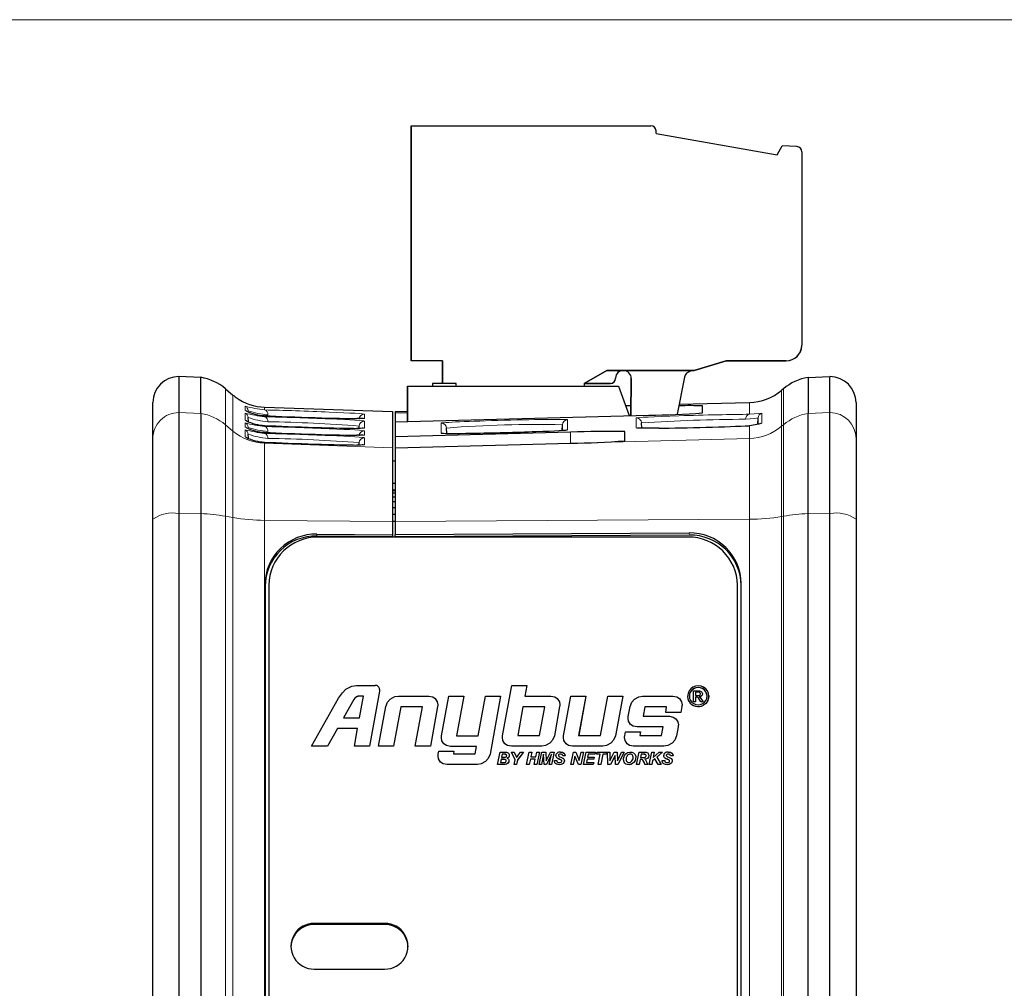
# Model space of a CAD drawing. Header units: millimetres. Extents: x 17 to 414, y 5 to 292.
# Tile 34 of 53: x 178 to 216, y 250 to 287. Entities that reach past the tile are written whole.
import ezdxf

# ---------------------------------------------------------------- set-up
doc = ezdxf.new("R2010")
doc.units = ezdxf.units.MM

msp = doc.modelspace()

# ---------------------------------------------------------------- linework, layer by layer
at = {"color": 7, "linetype": 'Continuous', "lineweight": 18}
msp.add_line((20, 287), (410, 287), dxfattribs=at)
at = {"color": 7, "linetype": 'Continuous', "lineweight": 25}
for p, q in [((192.982, 273.898), (192.982, 282.928)), ((192.982, 282.928), (202.182, 282.928)), ((192.982, 282.928), (192.982, 273.898)), ((192.982, 282.928), (192.982, 282.928)), ((202.382, 282.628), (202.382, 282.728)), ((202.382, 282.628), (207.035, 281.808)), ((207.035, 281.808), (207.232, 282.148)), ((207.791, 282.124), (207.232, 282.148)), ((207.982, 281.924), (207.982, 274.498)), ((207.981, 274.47), (207.981, 274.47)), ((194.182, 273.898), (192.982, 273.898)), ((192.982, 273.898), (192.982, 273.898)), ((194.182, 273.898), (192.982, 273.898)), ((194.182, 273.028), (194.182, 273.898)), ((194.182, 273.898), (194.182, 273.028)), ((194.182, 273.898), (194.182, 273.898)), ((203.845, 273.528), (205.082, 273.898)), ((205.082, 273.898), (203.845, 273.528)), ((207.382, 273.898), (205.082, 273.898)), ((205.082, 273.898), (205.082, 273.898)), ((205.082, 273.898), (207.382, 273.898)), ((199.627, 273.028), (200.493, 273.528)), ((200.493, 273.528), (199.627, 273.028)), ((203.845, 273.528), (200.493, 273.528)), ((200.493, 273.528), (201.128, 273.528)), ((200.493, 273.528), (200.493, 273.528)), ((201.128, 273.528), (203.845, 273.528)), ((203.845, 273.528), (203.703, 273.496)), ((203.845, 273.528), (203.703, 273.496)), ((203.845, 273.528), (203.845, 273.528)), ((184.062, 273.292), (184.062, 271.908)), ((184.905, 273.262), (184.062, 273.292)), ((184.905, 271.878), (184.905, 273.262)), ((193.797, 273.028), (193.797, 272.928)), ((194.712, 273.028), (194.182, 273.028)), ((194.182, 273.028), (194.182, 273.028)), ((194.712, 272.928), (194.712, 273.028)), ((194.712, 272.928), (194.712, 273.028)), ((194.712, 273.028), (194.712, 273.028)), ((199.627, 273.028), (199.627, 272.928)), ((199.627, 273.028), (199.627, 273.028)), ((200.628, 273.028), (199.627, 273.028)), ((199.627, 273.028), (200.628, 273.028)), ((200.827, 273.219), (200.827, 273.219)), ((201.421, 271.791), (201.427, 273.215)), ((201.427, 273.215), (201.421, 271.791)), ((201.427, 273.215), (201.427, 273.215)), ((203.477, 273.271), (203.199, 271.844)), ((203.477, 273.271), (203.199, 271.844)), ((203.477, 273.271), (203.477, 273.271)), ((208.218, 273.26), (209.062, 273.289)), ((208.218, 273.26), (208.218, 271.878)), ((209.062, 271.908), (209.062, 273.289)), ((185.847, 272.825), (186.138, 272.582)), ((192.842, 272.928), (192.842, 271.567)), ((192.842, 272.928), (192.842, 272.928)), ((192.842, 271.567), (192.842, 272.928)), ((192.842, 272.928), (200.942, 272.928)), ((200.942, 272.928), (201.356, 271.79)), ((200.942, 272.928), (201.356, 271.79)), ((200.942, 272.928), (201.356, 271.79)), ((200.942, 272.928), (201.356, 271.79)), ((207.276, 272.823), (207.206, 272.764)), ((183.062, 270.908), (183.062, 272.294)), ((203.274, 272.229), (205.973, 272.299)), ((210.062, 272.291), (210.062, 270.908)), ((184.062, 271.908), (184.062, 268.033)), ((184.905, 271.878), (184.905, 268.027)), ((184.905, 271.878), (184.905, 271.878)), ((186.643, 271.972), (186.643, 271.972)), ((187.354, 272.116), (192.262, 271.944)), ((192.262, 271.944), (192.262, 270.558)), ((192.362, 271.944), (192.842, 271.957)), ((192.362, 271.944), (192.362, 271.887)), ((192.842, 271.9), (192.362, 271.887)), ((192.362, 271.887), (192.362, 271.554)), ((201.216, 272.176), (201.423, 272.181)), ((204.169, 271.899), (204.169, 272.161)), ((208.218, 268.027), (208.218, 271.878)), ((208.218, 271.878), (208.218, 271.878)), ((209.062, 268.033), (209.062, 271.908)), ((186.643, 271.596), (186.643, 271.596)), ((186.731, 271.57), (186.723, 271.718)), ((192.362, 271.554), (202.103, 271.809)), ((192.362, 271.554), (192.362, 270.98)), ((201.84, 271.307), (201.83, 271.512)), ((206.291, 271.453), (206.304, 271.703)), ((206.407, 271.483), (206.407, 271.483)), ((186.643, 271.332), (186.643, 271.332)), ((190.978, 271.303), (190.983, 271.393)), ((199.102, 271.157), (192.362, 270.98)), ((194.351, 271.109), (194.34, 271.316)), ((198.779, 271.226), (198.79, 271.443)), ((201.19, 270.827), (201.19, 271.176)), ((183.062, 267.808), (183.062, 270.908)), ((186.643, 270.956), (186.643, 270.956)), ((186.731, 270.93), (186.723, 271.078)), ((190.978, 270.663), (190.983, 270.753)), ((192.362, 270.98), (192.362, 270.559)), ((192.362, 270.559), (199.102, 270.736)), ((210.062, 270.908), (210.062, 267.808)), ((192.262, 270.558), (192.262, 267.73)), ((192.362, 270.559), (192.362, 270.558)), ((192.362, 270.558), (192.362, 267.73)), ((192.262, 270.068), (192.362, 270.05)), ((192.362, 270.032), (192.262, 270.05)), ((192.362, 269.181), (192.262, 269.18)), ((192.262, 268.939), (192.362, 268.939)), ((192.262, 268.909), (192.362, 268.909)), ((192.262, 268.82), (192.362, 268.82)), ((192.262, 268.677), (192.362, 268.677)), ((192.262, 268.487), (192.362, 268.487)), ((192.262, 268.26), (192.362, 268.26)), ((183.062, 235.822), (183.062, 267.808)), ((184.062, 268.033), (184.062, 236.047)), ((184.905, 268.027), (184.905, 268.013)), ((184.905, 268.013), (184.905, 236.041)), ((192.262, 268.006), (192.362, 268.006)), ((192.262, 267.739), (192.362, 267.739)), ((192.262, 267.73), (192.262, 267.216)), ((192.362, 267.73), (192.362, 267.216)), ((208.218, 268.013), (208.218, 268.027)), ((208.218, 236.041), (208.218, 268.013)), ((209.062, 236.047), (209.062, 268.033)), ((210.062, 267.808), (210.062, 235.822)), ((192.262, 267.138), (189.354, 267.161)), ((189.363, 267.239), (192.262, 267.216)), ((203.612, 267.126), (189.412, 267.126)), ((192.262, 267.216), (192.262, 267.138)), ((192.262, 267.138), (192.262, 267.126)), ((203.658, 267.282), (192.362, 267.216)), ((192.362, 267.133), (192.362, 267.216)), ((203.666, 267.2), (192.362, 267.133)), ((192.362, 267.133), (192.362, 267.126)), ((187.365, 238.218), (187.365, 265.306)), ((187.369, 265.242), (187.369, 238.155)), ((187.512, 265.275), (187.512, 238.285)), ((205.512, 238.285), (205.512, 265.275)), ((205.649, 238.19), (205.649, 265.278)), ((205.657, 238.258), (205.657, 265.345)), ((190.886, 261.426), (191.592, 261.426)), ((191.766, 261.272), (191.766, 261.27)), ((196.492, 259.496), (196.842, 261.426)), ((196.842, 261.426), (197.42, 261.426)), ((197.42, 261.426), (197.346, 261.018)), ((197.42, 261.423), (197.346, 261.018)), ((197.42, 261.426), (197.42, 261.423)), ((189.148, 259.095), (190.19, 260.938)), ((190.781, 260.889), (190.378, 260.183)), ((190.781, 260.887), (190.379, 260.183)), ((191.148, 261.019), (190.997, 261.018)), ((191.147, 261.016), (190.997, 261.016)), ((190.998, 260.183), (191.148, 261.019)), ((191.76, 261.209), (191.379, 259.095)), ((191.76, 261.207), (191.379, 259.093)), ((191.76, 261.209), (191.76, 261.207)), ((192.493, 261.018), (193.658, 261.018)), ((194.148, 259.489), (194.426, 261.018)), ((194.426, 261.018), (195, 261.018)), ((195, 261.018), (194.724, 259.496)), ((195, 261.016), (194.724, 259.496)), ((195, 261.018), (195, 261.016)), ((195.559, 259.496), (195.839, 261.018)), ((195.839, 261.018), (196.414, 261.018)), ((196.414, 261.018), (196.009, 258.791)), ((196.414, 261.016), (196.009, 258.789)), ((196.414, 261.018), (196.414, 261.016)), ((197.346, 261.018), (198.346, 261.018)), ((198.836, 259.495), (199.114, 261.018)), ((199.114, 261.018), (199.688, 261.018)), ((199.688, 261.018), (199.412, 259.502)), ((199.688, 261.016), (199.413, 259.502)), ((199.688, 261.018), (199.688, 261.016)), ((200.252, 259.502), (200.527, 261.018)), ((200.527, 261.018), (201.102, 261.018)), ((201.102, 261.018), (200.824, 259.492)), ((201.102, 261.016), (200.824, 259.49)), ((201.102, 261.018), (201.102, 261.016)), ((201.869, 261.018), (203.034, 261.018)), ((203.825, 260.795), (203.825, 261.224)), ((203.825, 261.224), (203.976, 261.224)), ((203.976, 261.166), (203.896, 261.166)), ((203.896, 261.166), (203.896, 261.037)), ((203.976, 261.164), (203.896, 261.164)), ((203.896, 261.037), (203.982, 261.037)), ((203.937, 260.978), (203.896, 260.978)), ((203.896, 260.978), (203.896, 260.795)), ((203.937, 260.975), (203.896, 260.975)), ((203.994, 260.963), (203.994, 260.961)), ((204.141, 260.879), (204.194, 260.795)), ((204.164, 261.108), (204.164, 261.106)), ((191.732, 259.095), (192.01, 260.618)), ((192.583, 260.611), (192.307, 259.095)), ((192.583, 260.609), (192.307, 259.093)), ((193.415, 260.611), (192.583, 260.611)), ((192.583, 260.611), (192.583, 260.609)), ((193.415, 260.609), (192.583, 260.609)), ((193.139, 259.095), (193.415, 260.611)), ((193.997, 260.618), (193.72, 259.095)), ((193.997, 260.616), (193.72, 259.093)), ((193.997, 260.618), (193.997, 260.616)), ((194.001, 260.688), (194.001, 260.686)), ((197.272, 260.611), (197.075, 259.502)), ((197.272, 260.609), (197.076, 259.502)), ((198.107, 260.611), (197.272, 260.611)), ((197.272, 260.611), (197.272, 260.609)), ((198.107, 260.609), (197.272, 260.609)), ((197.908, 259.502), (198.107, 260.611)), ((198.682, 260.617), (198.48, 259.492)), ((198.682, 260.614), (198.48, 259.49)), ((198.682, 260.617), (198.682, 260.614)), ((198.689, 260.687), (198.689, 260.685)), ((201.314, 260.237), (201.386, 260.621)), ((201.959, 260.611), (201.894, 260.244)), ((201.959, 260.609), (201.894, 260.244)), ((202.791, 260.611), (201.959, 260.611)), ((201.959, 260.611), (201.959, 260.609)), ((202.79, 260.609), (201.959, 260.609)), ((202.754, 260.39), (202.791, 260.611)), ((203.374, 260.618), (203.332, 260.39)), ((203.374, 260.615), (203.332, 260.388)), ((203.374, 260.618), (203.374, 260.615)), ((203.381, 260.684), (203.381, 260.682)), ((203.896, 260.795), (203.825, 260.795)), ((203.825, 260.795), (203.825, 260.793)), ((203.896, 260.793), (203.825, 260.793)), ((203.896, 260.795), (203.896, 260.793)), ((204.108, 260.795), (204.068, 260.863)), ((204.108, 260.793), (204.068, 260.861)), ((204.194, 260.795), (204.108, 260.795)), ((204.108, 260.795), (204.108, 260.793)), ((204.194, 260.793), (204.108, 260.793)), ((204.194, 260.795), (204.194, 260.793)), ((190.378, 260.183), (190.998, 260.183)), ((201.311, 260.167), (201.311, 260.164)), ((201.894, 260.244), (202.895, 260.244)), ((203.332, 260.39), (202.754, 260.39)), ((202.754, 260.39), (202.754, 260.388)), ((203.332, 260.388), (202.754, 260.388)), ((203.332, 260.39), (203.332, 260.388)), ((190.147, 259.776), (189.77, 259.095)), ((190.147, 259.774), (189.77, 259.093)), ((190.147, 259.776), (190.147, 259.774)), ((190.924, 259.776), (190.147, 259.776)), ((190.924, 259.774), (190.147, 259.774)), ((190.805, 259.095), (190.924, 259.776)), ((202.653, 259.836), (201.653, 259.836)), ((202.653, 259.834), (201.653, 259.834)), ((202.592, 259.502), (202.653, 259.836)), ((203.235, 259.842), (203.168, 259.492)), ((203.235, 259.84), (203.168, 259.49)), ((203.235, 259.842), (203.235, 259.84)), ((203.241, 259.913), (203.241, 259.91)), ((194.141, 259.419), (194.141, 259.416)), ((194.724, 259.496), (195.559, 259.496)), ((196.485, 259.425), (196.485, 259.423)), ((197.075, 259.502), (197.908, 259.502)), ((198.83, 259.425), (198.83, 259.423)), ((199.412, 259.502), (200.252, 259.502)), ((201.174, 259.425), (201.174, 259.423)), ((201.18, 259.496), (201.208, 259.642)), ((201.208, 259.642), (201.782, 259.642)), ((201.782, 259.642), (201.757, 259.502)), ((201.782, 259.64), (201.757, 259.502)), ((201.757, 259.502), (202.592, 259.502)), ((201.782, 259.642), (201.782, 259.64)), ((189.77, 259.095), (189.148, 259.095)), ((189.148, 259.095), (189.148, 259.093)), ((189.77, 259.093), (189.148, 259.093)), ((189.77, 259.095), (189.77, 259.093)), ((191.379, 259.095), (190.805, 259.095)), ((190.805, 259.095), (190.805, 259.093)), ((191.379, 259.093), (190.805, 259.093)), ((191.379, 259.095), (191.379, 259.093)), ((192.307, 259.095), (191.732, 259.095)), ((191.732, 259.095), (191.732, 259.093)), ((192.307, 259.093), (191.732, 259.093)), ((192.307, 259.095), (192.307, 259.093)), ((193.72, 259.095), (193.139, 259.095)), ((193.139, 259.095), (193.139, 259.093)), ((193.72, 259.093), (193.139, 259.093)), ((193.72, 259.095), (193.72, 259.093)), ((195.488, 259.088), (194.487, 259.088)), ((195.488, 259.086), (194.487, 259.086)), ((195.439, 258.798), (195.488, 259.088)), ((197.997, 259.095), (196.832, 259.095)), ((197.997, 259.093), (196.832, 259.093)), ((200.341, 259.095), (199.176, 259.095)), ((200.341, 259.093), (199.176, 259.093)), ((202.685, 259.095), (201.52, 259.095)), ((202.685, 259.093), (201.52, 259.093)), ((194.015, 258.721), (194.015, 258.719)), ((194.021, 258.791), (194.042, 258.898)), ((194.042, 258.898), (194.619, 258.898)), ((194.619, 258.898), (194.6, 258.798)), ((194.6, 258.798), (195.439, 258.798)), ((194.619, 258.896), (194.601, 258.798)), ((194.619, 258.898), (194.619, 258.896)), ((196.295, 258.389), (196.396, 258.862)), ((196.396, 258.862), (196.562, 258.862)), ((196.479, 258.783), (196.455, 258.671)), ((196.479, 258.781), (196.455, 258.671)), ((196.455, 258.671), (196.531, 258.671)), ((196.556, 258.783), (196.479, 258.783)), ((196.479, 258.783), (196.479, 258.781)), ((196.556, 258.781), (196.479, 258.781)), ((196.609, 258.781), (196.609, 258.779)), ((196.749, 258.747), (196.749, 258.745)), ((196.968, 258.573), (196.835, 258.862)), ((196.835, 258.862), (196.941, 258.862)), ((196.835, 258.862), (196.835, 258.859)), ((196.968, 258.572), (196.835, 258.859)), ((196.941, 258.862), (197.001, 258.728)), ((197.058, 258.703), (197.104, 258.766)), ((197.288, 258.862), (197.066, 258.564)), ((197.288, 258.859), (197.066, 258.562)), ((197.104, 258.766), (197.173, 258.862)), ((197.173, 258.862), (197.288, 258.862)), ((197.288, 258.862), (197.288, 258.859)), ((197.414, 258.389), (197.516, 258.862)), ((197.516, 258.862), (197.615, 258.862)), ((197.615, 258.862), (197.576, 258.679)), ((197.576, 258.679), (197.764, 258.679)), ((197.615, 258.859), (197.577, 258.679)), ((197.615, 258.862), (197.615, 258.859)), ((197.764, 258.679), (197.803, 258.862)), ((197.903, 258.862), (197.802, 258.389)), ((197.903, 258.859), (197.802, 258.387)), ((197.803, 258.862), (197.903, 258.862)), ((197.901, 258.389), (198.003, 258.862)), ((197.903, 258.862), (197.903, 258.859)), ((198.068, 258.784), (197.991, 258.389)), ((198.068, 258.782), (197.991, 258.387)), ((198.003, 258.862), (198.145, 258.862)), ((198.068, 258.784), (198.068, 258.782)), ((198.086, 258.389), (198.068, 258.784)), ((198.086, 258.387), (198.068, 258.782)), ((198.145, 258.862), (198.16, 258.531)), ((198.16, 258.531), (198.325, 258.862)), ((198.372, 258.781), (198.181, 258.389)), ((198.371, 258.777), (198.181, 258.387)), ((198.277, 258.389), (198.372, 258.781)), ((198.325, 258.862), (198.469, 258.862)), ((198.469, 258.862), (198.368, 258.389)), ((198.469, 258.859), (198.368, 258.387)), ((198.469, 258.862), (198.469, 258.859)), ((198.54, 258.731), (198.54, 258.729)), ((198.897, 258.727), (198.801, 258.723)), ((198.897, 258.725), (198.801, 258.721)), ((198.801, 258.723), (198.801, 258.721)), ((198.897, 258.727), (198.897, 258.725)), ((199.109, 258.389), (199.21, 258.862)), ((199.27, 258.707), (199.202, 258.389)), ((199.27, 258.704), (199.202, 258.387)), ((199.21, 258.862), (199.303, 258.862)), ((199.27, 258.707), (199.27, 258.704)), ((199.401, 258.389), (199.27, 258.707)), ((199.401, 258.387), (199.27, 258.704)), ((199.303, 258.862), (199.435, 258.545)), ((199.435, 258.545), (199.503, 258.862)), ((199.595, 258.862), (199.494, 258.389)), ((199.595, 258.859), (199.494, 258.387)), ((199.503, 258.862), (199.595, 258.862)), ((199.595, 258.862), (199.595, 258.859)), ((199.596, 258.389), (199.697, 258.862)), ((199.697, 258.862), (200.056, 258.862)), ((199.78, 258.783), (199.757, 258.675)), ((199.78, 258.781), (199.757, 258.675)), ((199.757, 258.675), (200.008, 258.675)), ((200.039, 258.783), (199.78, 258.783)), ((199.78, 258.783), (199.78, 258.781)), ((200.039, 258.781), (199.78, 258.781)), ((200.008, 258.675), (199.991, 258.596)), ((200.008, 258.673), (199.991, 258.594)), ((200.008, 258.675), (200.008, 258.673)), ((200.056, 258.862), (200.039, 258.783)), ((200.056, 258.859), (200.039, 258.781)), ((200.039, 258.783), (200.039, 258.781)), ((200.056, 258.862), (200.056, 258.859)), ((200.101, 258.783), (200.118, 258.862)), ((200.243, 258.783), (200.101, 258.783)), ((200.101, 258.783), (200.101, 258.781)), ((200.243, 258.781), (200.101, 258.781)), ((200.118, 258.862), (200.5, 258.862)), ((200.159, 258.389), (200.243, 258.783)), ((200.343, 258.783), (200.258, 258.389)), ((200.343, 258.781), (200.258, 258.387)), ((200.483, 258.783), (200.343, 258.783)), ((200.343, 258.783), (200.343, 258.781)), ((200.483, 258.781), (200.343, 258.781)), ((200.5, 258.862), (200.483, 258.783)), ((200.5, 258.859), (200.483, 258.781)), ((200.483, 258.783), (200.483, 258.781)), ((200.5, 258.862), (200.5, 258.859)), ((200.513, 258.862), (200.513, 258.859)), ((200.531, 258.389), (200.513, 258.862)), ((200.513, 258.862), (200.61, 258.862)), ((200.531, 258.387), (200.513, 258.859)), ((200.61, 258.862), (200.615, 258.531)), ((200.615, 258.531), (200.781, 258.862)), ((200.811, 258.735), (200.634, 258.389)), ((200.811, 258.732), (200.634, 258.387)), ((200.781, 258.862), (200.889, 258.862)), ((200.822, 258.389), (200.811, 258.735)), ((200.811, 258.735), (200.811, 258.732)), ((200.822, 258.387), (200.811, 258.732)), ((200.889, 258.862), (200.901, 258.535)), ((200.901, 258.535), (201.06, 258.862)), ((201.157, 258.862), (200.922, 258.389)), ((201.157, 258.859), (200.922, 258.387)), ((201.06, 258.862), (201.157, 258.862)), ((201.157, 258.862), (201.157, 258.859)), ((201.63, 258.389), (201.731, 258.862)), ((201.731, 258.862), (201.947, 258.862)), ((201.814, 258.783), (201.787, 258.656)), ((201.814, 258.781), (201.787, 258.656)), ((201.787, 258.656), (201.84, 258.656)), ((201.924, 258.783), (201.814, 258.783)), ((201.814, 258.783), (201.814, 258.781)), ((201.924, 258.781), (201.814, 258.781)), ((202.102, 258.738), (202.102, 258.736)), ((202.116, 258.389), (202.217, 258.862)), ((202.217, 258.862), (202.317, 258.862)), ((202.342, 258.614), (202.247, 258.534)), ((202.342, 258.612), (202.247, 258.532)), ((202.317, 258.862), (202.274, 258.661)), ((202.274, 258.661), (202.498, 258.862)), ((202.317, 258.859), (202.275, 258.661)), ((202.317, 258.862), (202.317, 258.859)), ((202.461, 258.389), (202.342, 258.614)), ((202.342, 258.614), (202.342, 258.612)), ((202.461, 258.387), (202.342, 258.612)), ((202.632, 258.862), (202.414, 258.676)), ((202.414, 258.676), (202.574, 258.389)), ((202.632, 258.859), (202.415, 258.675)), ((202.498, 258.862), (202.632, 258.862)), ((202.632, 258.862), (202.632, 258.859)), ((202.68, 258.731), (202.68, 258.729)), ((203.037, 258.727), (202.941, 258.723)), ((203.037, 258.725), (202.941, 258.721)), ((202.941, 258.723), (202.941, 258.721)), ((203.037, 258.727), (203.037, 258.725)), ((195.526, 258.39), (194.361, 258.39)), ((195.526, 258.388), (194.361, 258.388)), ((196.523, 258.389), (196.295, 258.389)), ((196.295, 258.389), (196.295, 258.387)), ((196.523, 258.387), (196.295, 258.387)), ((196.437, 258.589), (196.411, 258.465)), ((196.437, 258.586), (196.411, 258.465)), ((196.411, 258.465), (196.507, 258.465)), ((196.556, 258.589), (196.437, 258.589)), ((196.437, 258.589), (196.437, 258.586)), ((196.556, 258.586), (196.437, 258.586)), ((196.736, 258.542), (196.736, 258.539)), ((196.929, 258.389), (196.968, 258.573)), ((197.028, 258.389), (196.929, 258.389)), ((196.929, 258.389), (196.929, 258.387)), ((197.028, 258.387), (196.929, 258.387)), ((197.066, 258.564), (197.028, 258.389)), ((197.066, 258.562), (197.028, 258.387)), ((197.028, 258.389), (197.028, 258.387)), ((197.066, 258.564), (197.066, 258.562)), ((197.514, 258.389), (197.414, 258.389)), ((197.414, 258.389), (197.414, 258.387)), ((197.514, 258.387), (197.414, 258.387)), ((197.559, 258.6), (197.514, 258.389)), ((197.559, 258.598), (197.514, 258.387)), ((197.514, 258.389), (197.514, 258.387)), ((197.559, 258.6), (197.559, 258.598)), ((197.747, 258.6), (197.559, 258.6)), ((197.746, 258.598), (197.559, 258.598)), ((197.702, 258.389), (197.747, 258.6)), ((197.802, 258.389), (197.702, 258.389)), ((197.702, 258.389), (197.702, 258.387)), ((197.802, 258.387), (197.702, 258.387)), ((197.802, 258.389), (197.802, 258.387)), ((197.991, 258.389), (197.901, 258.389)), ((197.901, 258.389), (197.901, 258.387)), ((197.991, 258.387), (197.901, 258.387)), ((197.991, 258.389), (197.991, 258.387)), ((198.181, 258.389), (198.086, 258.389)), ((198.086, 258.389), (198.086, 258.387)), ((198.181, 258.387), (198.086, 258.387)), ((198.181, 258.389), (198.181, 258.387)), ((198.368, 258.389), (198.277, 258.389)), ((198.277, 258.389), (198.277, 258.387)), ((198.368, 258.387), (198.277, 258.387)), ((198.368, 258.389), (198.368, 258.387)), ((198.481, 258.542), (198.576, 258.547)), ((198.481, 258.536), (198.481, 258.533)), ((198.747, 258.556), (198.747, 258.554)), ((198.864, 258.532), (198.864, 258.53)), ((199.202, 258.389), (199.109, 258.389)), ((199.109, 258.389), (199.109, 258.387)), ((199.202, 258.387), (199.109, 258.387)), ((199.202, 258.389), (199.202, 258.387)), ((199.401, 258.389), (199.401, 258.387)), ((199.494, 258.389), (199.401, 258.389)), ((199.494, 258.387), (199.401, 258.387)), ((199.494, 258.389), (199.494, 258.387)), ((199.974, 258.389), (199.596, 258.389)), ((199.596, 258.389), (199.596, 258.387)), ((199.974, 258.387), (199.596, 258.387)), ((199.74, 258.596), (199.709, 258.468)), ((199.709, 258.468), (199.992, 258.468)), ((199.74, 258.594), (199.71, 258.468)), ((199.991, 258.596), (199.74, 258.596)), ((199.74, 258.596), (199.74, 258.594)), ((199.991, 258.594), (199.74, 258.594)), ((199.992, 258.468), (199.974, 258.389)), ((199.992, 258.466), (199.974, 258.387)), ((199.974, 258.389), (199.974, 258.387)), ((199.991, 258.596), (199.991, 258.594)), ((199.992, 258.468), (199.992, 258.466)), ((200.258, 258.389), (200.159, 258.389)), ((200.159, 258.389), (200.159, 258.387)), ((200.258, 258.387), (200.159, 258.387)), ((200.258, 258.389), (200.258, 258.387)), ((200.531, 258.389), (200.531, 258.387)), ((200.634, 258.389), (200.531, 258.389)), ((200.634, 258.387), (200.531, 258.387)), ((200.634, 258.389), (200.634, 258.387)), ((200.922, 258.389), (200.822, 258.389)), ((200.822, 258.389), (200.822, 258.387)), ((200.922, 258.387), (200.822, 258.387)), ((200.922, 258.389), (200.922, 258.387)), ((201.132, 258.575), (201.132, 258.572)), ((201.73, 258.389), (201.63, 258.389)), ((201.63, 258.389), (201.63, 258.387)), ((201.73, 258.387), (201.63, 258.387)), ((201.772, 258.585), (201.73, 258.389)), ((201.772, 258.583), (201.73, 258.387)), ((201.73, 258.389), (201.73, 258.387)), ((201.812, 258.585), (201.772, 258.585)), ((201.772, 258.585), (201.772, 258.583)), ((201.812, 258.583), (201.772, 258.583)), ((202.063, 258.389), (201.956, 258.389)), ((201.956, 258.389), (201.956, 258.387)), ((202.063, 258.387), (201.956, 258.387)), ((202.063, 258.389), (202.063, 258.387)), ((202.216, 258.389), (202.116, 258.389)), ((202.116, 258.389), (202.116, 258.387)), ((202.216, 258.387), (202.116, 258.387)), ((202.247, 258.534), (202.216, 258.389)), ((202.247, 258.532), (202.216, 258.387)), ((202.216, 258.389), (202.216, 258.387)), ((202.247, 258.534), (202.247, 258.532)), ((202.574, 258.389), (202.461, 258.389)), ((202.461, 258.389), (202.461, 258.387)), ((202.574, 258.387), (202.461, 258.387)), ((202.574, 258.389), (202.574, 258.387)), ((202.621, 258.536), (202.621, 258.533)), ((202.622, 258.542), (202.716, 258.547)), ((202.887, 258.556), (202.887, 258.554)), ((203.004, 258.532), (203.004, 258.53)), ((191.962, 252.286), (189.262, 252.286)), ((191.962, 252.241), (189.262, 252.241)), ((189.262, 250.532), (191.962, 250.532))]:
    msp.add_line(p, q, dxfattribs=at)
at = {"color": 8, "linetype": 'Continuous', "lineweight": 18}
for p, q in [((207.382, 273.898), (207.382, 273.898)), ((203.703, 273.496), (203.703, 273.496)), ((200.628, 273.028), (200.628, 273.028)), ((185.847, 272.825), (185.847, 271.44)), ((207.206, 272.764), (207.206, 271.382)), ((207.276, 272.823), (207.276, 271.44)), ((186.138, 272.582), (186.138, 271.196)), ((205.973, 272.299), (205.973, 271.841)), ((184.062, 271.908), (184.905, 271.878)), ((186.605, 271.996), (186.605, 272.153)), ((186.645, 271.975), (186.605, 271.996)), ((186.605, 271.619), (186.605, 271.89)), ((187.354, 272.116), (187.354, 272.01)), ((191.19, 271.845), (191.19, 271.688)), ((204.155, 271.897), (204.169, 272.161)), ((206.45, 271.886), (206.45, 271.502)), ((208.218, 271.878), (209.062, 271.908)), ((186.645, 271.598), (186.605, 271.619)), ((186.605, 271.356), (186.605, 271.513)), ((186.723, 271.718), (186.723, 271.567)), ((187.354, 271.791), (187.354, 271.747)), ((191.19, 271.582), (191.19, 271.311)), ((194.135, 271.121), (194.135, 271.505)), ((198.984, 271.632), (198.984, 271.248)), ((201.625, 271.317), (201.625, 271.701)), ((201.83, 271.512), (201.83, 271.307)), ((206.304, 271.455), (206.304, 271.703)), ((185.847, 271.44), (185.847, 267.928)), ((186.138, 271.196), (185.847, 271.44)), ((186.138, 271.196), (186.138, 267.873)), ((186.645, 271.335), (186.605, 271.356)), ((186.605, 270.979), (186.605, 271.25)), ((187.354, 271.415), (187.354, 271.37)), ((187.354, 271.151), (187.354, 271.107)), ((190.983, 271.303), (190.983, 271.393)), ((191.19, 271.205), (191.19, 271.048)), ((194.34, 271.316), (194.34, 271.11)), ((198.79, 271.227), (198.79, 271.443)), ((199.102, 270.736), (199.102, 271.157)), ((201.172, 270.823), (201.19, 271.176)), ((205.973, 271.405), (205.973, 270.914)), ((207.276, 271.44), (207.206, 271.382)), ((207.206, 271.382), (207.206, 267.915)), ((207.276, 271.44), (207.276, 267.928)), ((186.645, 270.958), (186.605, 270.979)), ((186.723, 271.078), (186.723, 270.927)), ((187.354, 270.775), (187.354, 270.729)), ((187.354, 270.729), (187.354, 267.768)), ((192.262, 270.558), (187.354, 270.729)), ((190.983, 270.663), (190.983, 270.753)), ((191.19, 270.942), (191.19, 270.672)), ((205.973, 270.914), (192.362, 270.558)), ((205.973, 270.914), (205.973, 267.81)), ((184.062, 268.033), (184.905, 268.013)), ((185.847, 267.928), (185.847, 235.942)), ((186.138, 267.873), (185.847, 267.928)), ((186.138, 267.873), (186.138, 235.887)), ((187.354, 267.768), (187.354, 235.782)), ((192.262, 267.73), (187.354, 267.768)), ((205.973, 267.81), (192.362, 267.73)), ((205.973, 267.81), (205.973, 235.824)), ((207.276, 267.928), (207.206, 267.915)), ((207.206, 267.915), (207.206, 235.929)), ((207.276, 267.928), (207.276, 235.942)), ((208.218, 268.013), (209.062, 268.033)), ((189.363, 267.239), (189.354, 267.161)), ((203.666, 267.2), (203.658, 267.282)), ((187.365, 265.306), (187.369, 265.242)), ((205.649, 265.278), (205.657, 265.345)), ((204.004, 261.349), (204.004, 261.346)), ((190.781, 260.889), (190.781, 260.887)), ((190.997, 261.018), (190.997, 261.016)), ((203.709, 261.182), (203.709, 261.18)), ((203.937, 260.978), (203.937, 260.975)), ((203.976, 261.166), (203.976, 261.164)), ((204.048, 261.159), (204.048, 261.157)), ((204.078, 261.136), (204.078, 261.134)), ((204.129, 261.026), (204.129, 261.024)), ((204.299, 261.182), (204.299, 261.18)), ((203.649, 260.818), (203.649, 260.815)), ((204.068, 260.863), (204.068, 260.861)), ((204.208, 260.67), (204.208, 260.668)), ((204.359, 260.818), (204.359, 260.815)), ((201.408, 259.931), (201.408, 259.929)), ((201.653, 259.836), (201.653, 259.834)), ((198.48, 259.492), (198.48, 259.49)), ((200.824, 259.492), (200.824, 259.49)), ((203.168, 259.492), (203.168, 259.49)), ((194.239, 259.183), (194.239, 259.181)), ((194.487, 259.088), (194.487, 259.086)), ((196.583, 259.19), (196.583, 259.188)), ((196.832, 259.095), (196.832, 259.093)), ((197.997, 259.095), (197.997, 259.093)), ((198.307, 259.212), (198.307, 259.21)), ((198.927, 259.19), (198.927, 259.188)), ((199.176, 259.095), (199.176, 259.093)), ((200.341, 259.095), (200.341, 259.093)), ((200.653, 259.211), (200.653, 259.208)), ((201.271, 259.19), (201.271, 259.188)), ((201.52, 259.095), (201.52, 259.093)), ((202.685, 259.095), (202.685, 259.093)), ((202.997, 259.211), (202.997, 259.208)), ((196.009, 258.791), (196.009, 258.789)), ((196.556, 258.783), (196.556, 258.781)), ((196.639, 258.765), (196.639, 258.763)), ((196.726, 258.679), (196.726, 258.677)), ((198.555, 258.672), (198.555, 258.67)), ((198.596, 258.63), (198.596, 258.628)), ((198.653, 258.779), (198.653, 258.776)), ((198.712, 258.793), (198.712, 258.79)), ((198.776, 258.775), (198.776, 258.772)), ((201.277, 258.722), (201.277, 258.72)), ((201.474, 258.757), (201.474, 258.755)), ((201.924, 258.783), (201.924, 258.781)), ((201.981, 258.775), (201.981, 258.773)), ((202.065, 258.638), (202.065, 258.636)), ((202.695, 258.672), (202.695, 258.67)), ((202.736, 258.63), (202.736, 258.628)), ((202.793, 258.779), (202.793, 258.776)), ((202.852, 258.793), (202.852, 258.79)), ((202.916, 258.775), (202.916, 258.772)), ((194.112, 258.485), (194.112, 258.483)), ((194.361, 258.39), (194.361, 258.388)), ((195.526, 258.39), (195.526, 258.388)), ((195.838, 258.507), (195.838, 258.505)), ((196.523, 258.389), (196.523, 258.387)), ((196.556, 258.589), (196.556, 258.586)), ((196.616, 258.573), (196.616, 258.571)), ((196.643, 258.406), (196.643, 258.404)), ((196.711, 258.461), (196.711, 258.459)), ((198.499, 258.458), (198.499, 258.456)), ((198.564, 258.402), (198.564, 258.399)), ((198.672, 258.381), (198.672, 258.379)), ((198.678, 258.591), (198.678, 258.588)), ((198.813, 258.425), (198.813, 258.423)), ((201.812, 258.585), (201.812, 258.583)), ((201.862, 258.575), (201.862, 258.573)), ((201.906, 258.514), (201.906, 258.512)), ((202.639, 258.458), (202.639, 258.456)), ((202.704, 258.402), (202.704, 258.399)), ((202.812, 258.381), (202.812, 258.379)), ((202.819, 258.591), (202.819, 258.588)), ((202.953, 258.425), (202.953, 258.423)), ((189.262, 252.241), (189.262, 252.286)), ((191.962, 252.241), (191.962, 252.286))]:
    msp.add_line(p, q, dxfattribs=at)
at = {"color": 7, "linetype": 'Continuous', "lineweight": 25, "flags": 128}
for points in [[(194.182, 273.028), (194.016, 273.028), (193.895, 273.028), (193.821, 273.028), (193.797, 273.028)], [(194.712, 273.028), (194.635, 273.028), (194.561, 273.028), (194.49, 273.028), (194.422, 273.028), (194.357, 273.028), (194.295, 273.028), (194.237, 273.028), (194.182, 273.028)], [(193.412, 272.928), (193.618, 272.928), (193.797, 272.928)], [(193.412, 272.928), (193.618, 272.928), (193.797, 272.928)], [(191.142, 271.683), (191.142, 271.683), (191.098, 271.681), (190.931, 271.679), (190.894, 271.679)], [(206.406, 271.486), (206.33, 271.459), (205.973, 271.405)], [(191.142, 271.306), (191.142, 271.306), (191.098, 271.304), (190.931, 271.302), (190.894, 271.302)], [(202.503, 271.308), (202.372, 271.306), (201.986, 271.305), (201.739, 271.308), (201.674, 271.311), (201.676, 271.311)], [(191.142, 271.043), (191.142, 271.043), (191.098, 271.041), (190.931, 271.039), (190.894, 271.039)], [(191.142, 270.666), (191.142, 270.666), (191.098, 270.664), (190.931, 270.662), (190.894, 270.662)], [(190.19, 260.938), (190.338, 261.149), (190.478, 261.279)], [(190.478, 261.279), (190.702, 261.397), (190.886, 261.426)], [(191.766, 261.272), (191.764, 261.238), (191.76, 261.209)], [(191.766, 261.27), (191.764, 261.235), (191.76, 261.207)], [(192.01, 260.618), (192.076, 260.789), (192.179, 260.901)], [(192.179, 260.901), (192.348, 260.996), (192.493, 261.018)], [(193.658, 261.018), (193.81, 260.988), (193.905, 260.923)], [(193.905, 260.923), (193.982, 260.803), (194.001, 260.688)], [(198.346, 261.018), (198.496, 260.988), (198.591, 260.923)], [(198.591, 260.923), (198.67, 260.802), (198.689, 260.687)], [(201.386, 260.621), (201.453, 260.789), (201.556, 260.901)], [(201.556, 260.901), (201.724, 260.995), (201.869, 261.018)], [(203.034, 261.018), (203.187, 260.988), (203.283, 260.923)], [(203.283, 260.923), (203.362, 260.801), (203.381, 260.684)], [(203.709, 261.18), (203.671, 261.088), (203.667, 261.037)], [(203.976, 261.224), (204.049, 261.221), (204.088, 261.212)], [(204.068, 260.863), (204.022, 260.934), (203.994, 260.963)], [(204.068, 260.861), (204.022, 260.931), (203.994, 260.961)], [(204.129, 261.026), (204.084, 260.997), (204.038, 260.987)], [(204.129, 261.024), (204.084, 260.995), (204.038, 260.985)], [(204.038, 260.987), (204.061, 260.975), (204.076, 260.964)], [(204.078, 261.136), (204.063, 261.151), (204.048, 261.159)], [(204.078, 261.134), (204.063, 261.149), (204.048, 261.157)], [(204.076, 260.964), (204.109, 260.925), (204.141, 260.879)], [(204.089, 261.102), (204.085, 261.122), (204.078, 261.136)], [(204.089, 261.1), (204.085, 261.12), (204.078, 261.134)], [(204.088, 261.212), (204.122, 261.194), (204.143, 261.171)], [(204.164, 261.108), (204.153, 261.059), (204.129, 261.026)], [(204.164, 261.106), (204.153, 261.057), (204.129, 261.024)], [(204.143, 261.171), (204.16, 261.137), (204.164, 261.108)], [(204.341, 260.99), (204.344, 261.034), (204.299, 261.18)], [(204.407, 261.041), (204.412, 260.989), (204.359, 260.815)], [(194.001, 260.688), (194, 260.65), (193.997, 260.618)], [(194.001, 260.686), (194, 260.648), (193.997, 260.616)], [(198.689, 260.687), (198.687, 260.647), (198.682, 260.617)], [(198.689, 260.685), (198.687, 260.645), (198.682, 260.614)], [(203.381, 260.684), (203.378, 260.647), (203.374, 260.618)], [(203.381, 260.682), (203.378, 260.645), (203.374, 260.615)], [(204.359, 260.818), (204.285, 260.724), (204.208, 260.67)], [(204.359, 260.815), (204.285, 260.722), (204.208, 260.668)], [(201.311, 260.167), (201.312, 260.207), (201.314, 260.237)], [(201.408, 259.931), (201.33, 260.052), (201.311, 260.167)], [(201.408, 259.929), (201.33, 260.05), (201.311, 260.164)], [(202.895, 260.244), (203.047, 260.214), (203.144, 260.148)], [(203.144, 260.148), (203.222, 260.028), (203.241, 259.913)], [(201.653, 259.836), (201.504, 259.866), (201.408, 259.931)], [(201.653, 259.834), (201.504, 259.864), (201.408, 259.929)], [(203.241, 259.913), (203.239, 259.874), (203.235, 259.842)], [(203.241, 259.91), (203.239, 259.872), (203.235, 259.84)], [(194.141, 259.419), (194.143, 259.457), (194.148, 259.489)], [(194.239, 259.183), (194.16, 259.304), (194.141, 259.419)], [(194.239, 259.181), (194.16, 259.302), (194.141, 259.416)], [(196.485, 259.425), (196.488, 259.465), (196.492, 259.496)], [(196.583, 259.19), (196.504, 259.311), (196.485, 259.425)], [(196.583, 259.188), (196.504, 259.308), (196.485, 259.423)], [(198.48, 259.492), (198.41, 259.324), (198.307, 259.212)], [(198.48, 259.49), (198.41, 259.322), (198.307, 259.21)], [(198.83, 259.425), (198.832, 259.463), (198.836, 259.495)], [(198.927, 259.19), (198.848, 259.31), (198.83, 259.425)], [(198.927, 259.188), (198.848, 259.308), (198.83, 259.423)], [(200.824, 259.492), (200.755, 259.322), (200.653, 259.211)], [(200.824, 259.49), (200.755, 259.32), (200.653, 259.208)], [(201.174, 259.425), (201.176, 259.464), (201.18, 259.496)], [(201.271, 259.19), (201.192, 259.311), (201.174, 259.425)], [(201.271, 259.188), (201.192, 259.308), (201.174, 259.423)], [(203.168, 259.492), (203.099, 259.322), (202.997, 259.211)], [(203.168, 259.49), (203.099, 259.32), (202.997, 259.208)], [(194.487, 259.088), (194.335, 259.118), (194.239, 259.183)], [(194.487, 259.086), (194.335, 259.116), (194.239, 259.181)], [(196.832, 259.095), (196.679, 259.125), (196.583, 259.19)], [(196.832, 259.093), (196.679, 259.122), (196.583, 259.188)], [(198.307, 259.212), (198.14, 259.118), (197.997, 259.095)], [(198.307, 259.21), (198.14, 259.115), (197.997, 259.093)], [(199.176, 259.095), (199.023, 259.125), (198.927, 259.19)], [(199.176, 259.093), (199.023, 259.122), (198.927, 259.188)], [(200.653, 259.211), (200.486, 259.117), (200.341, 259.095)], [(200.653, 259.208), (200.486, 259.115), (200.341, 259.093)], [(201.52, 259.095), (201.367, 259.125), (201.271, 259.19)], [(201.52, 259.093), (201.367, 259.122), (201.271, 259.188)], [(202.997, 259.211), (202.83, 259.117), (202.685, 259.095)], [(202.997, 259.208), (202.83, 259.115), (202.685, 259.093)], [(194.015, 258.721), (194.017, 258.759), (194.021, 258.791)], [(194.112, 258.485), (194.033, 258.606), (194.015, 258.721)], [(194.112, 258.483), (194.033, 258.604), (194.015, 258.719)], [(196.009, 258.791), (195.94, 258.62), (195.838, 258.507)], [(196.009, 258.789), (195.94, 258.617), (195.838, 258.505)], [(196.531, 258.671), (196.579, 258.673), (196.605, 258.678)], [(196.609, 258.781), (196.587, 258.782), (196.556, 258.783)], [(196.609, 258.779), (196.587, 258.78), (196.556, 258.781)], [(196.562, 258.862), (196.612, 258.861), (196.637, 258.859)], [(196.605, 258.678), (196.626, 258.689), (196.638, 258.701)], [(196.639, 258.765), (196.624, 258.776), (196.609, 258.781)], [(196.639, 258.763), (196.624, 258.774), (196.609, 258.779)], [(196.637, 258.859), (196.674, 258.85), (196.698, 258.839)], [(196.638, 258.701), (196.647, 258.72), (196.65, 258.736)], [(196.65, 258.736), (196.646, 258.754), (196.639, 258.765)], [(196.65, 258.733), (196.646, 258.752), (196.639, 258.763)], [(196.726, 258.679), (196.693, 258.651), (196.657, 258.635)], [(196.726, 258.677), (196.693, 258.649), (196.657, 258.633)], [(196.657, 258.635), (196.693, 258.619), (196.715, 258.599)], [(196.698, 258.839), (196.722, 258.82), (196.736, 258.8)], [(196.749, 258.747), (196.741, 258.706), (196.726, 258.679)], [(196.749, 258.745), (196.741, 258.704), (196.726, 258.677)], [(196.736, 258.8), (196.746, 258.772), (196.749, 258.747)], [(197.001, 258.728), (197.021, 258.683), (197.03, 258.659)], [(197.03, 258.659), (197.045, 258.683), (197.058, 258.703)], [(198.54, 258.731), (198.554, 258.792), (198.585, 258.83)], [(198.555, 258.672), (198.543, 258.703), (198.54, 258.731)], [(198.555, 258.67), (198.543, 258.701), (198.54, 258.729)], [(198.596, 258.63), (198.57, 258.651), (198.555, 258.672)], [(198.596, 258.628), (198.57, 258.649), (198.555, 258.67)], [(198.678, 258.591), (198.625, 258.615), (198.596, 258.63)], [(198.678, 258.588), (198.625, 258.613), (198.596, 258.628)], [(198.652, 258.709), (198.682, 258.691), (198.723, 258.672)], [(198.712, 258.793), (198.673, 258.788), (198.653, 258.779)], [(198.712, 258.79), (198.673, 258.786), (198.653, 258.776)], [(198.713, 258.87), (198.796, 258.858), (198.845, 258.831)], [(198.723, 258.672), (198.798, 258.637), (198.83, 258.615)], [(198.801, 258.723), (198.791, 258.756), (198.776, 258.775)], [(198.801, 258.721), (198.791, 258.753), (198.776, 258.772)], [(198.83, 258.615), (198.858, 258.573), (198.864, 258.532)], [(198.845, 258.831), (198.884, 258.779), (198.897, 258.727)], [(201.145, 258.663), (201.177, 258.741), (201.225, 258.802), (201.29, 258.846), (201.371, 258.868), (201.449, 258.866), (201.523, 258.837), (201.577, 258.78), (201.602, 258.703), (201.6, 258.622), (201.579, 258.548), (201.539, 258.48), (201.485, 258.428), (201.419, 258.395), (201.345, 258.381), (201.277, 258.386), (201.222, 258.407), (201.18, 258.441), (201.153, 258.482), (201.132, 258.575)], [(201.602, 258.688), (201.6, 258.62), (201.579, 258.546), (201.539, 258.478), (201.485, 258.426), (201.419, 258.393), (201.345, 258.379), (201.277, 258.384), (201.222, 258.405), (201.18, 258.439), (201.153, 258.48), (201.132, 258.572)], [(201.132, 258.575), (201.136, 258.623), (201.145, 258.663)], [(201.277, 258.722), (201.24, 258.644), (201.231, 258.576)], [(201.277, 258.72), (201.24, 258.641), (201.231, 258.574)], [(201.504, 258.681), (201.495, 258.722), (201.474, 258.755)], [(201.84, 258.656), (201.913, 258.659), (201.946, 258.665)], [(201.946, 258.665), (201.972, 258.679), (201.988, 258.694)], [(201.947, 258.862), (202.001, 258.858), (202.033, 258.851)], [(202.065, 258.638), (202.012, 258.604), (201.953, 258.59)], [(202.065, 258.636), (202.012, 258.602), (201.953, 258.588)], [(201.988, 258.694), (202, 258.717), (202.003, 258.736)], [(202.033, 258.851), (202.064, 258.832), (202.083, 258.81)], [(202.102, 258.738), (202.091, 258.677), (202.065, 258.638)], [(202.102, 258.736), (202.091, 258.675), (202.065, 258.636)], [(202.083, 258.81), (202.098, 258.773), (202.102, 258.738)], [(202.68, 258.731), (202.694, 258.792), (202.725, 258.83)], [(202.695, 258.672), (202.683, 258.703), (202.68, 258.731)], [(202.695, 258.67), (202.683, 258.701), (202.68, 258.729)], [(202.736, 258.63), (202.711, 258.651), (202.695, 258.672)], [(202.736, 258.628), (202.711, 258.649), (202.695, 258.67)], [(202.819, 258.591), (202.765, 258.615), (202.736, 258.63)], [(202.819, 258.588), (202.765, 258.613), (202.736, 258.628)], [(202.792, 258.709), (202.822, 258.691), (202.864, 258.672)], [(202.852, 258.793), (202.814, 258.788), (202.793, 258.779)], [(202.852, 258.79), (202.814, 258.786), (202.793, 258.776)], [(202.853, 258.87), (202.937, 258.858), (202.985, 258.831)], [(202.864, 258.672), (202.938, 258.637), (202.97, 258.615)], [(202.941, 258.723), (202.931, 258.756), (202.916, 258.775)], [(202.941, 258.721), (202.931, 258.753), (202.916, 258.772)], [(202.97, 258.615), (202.998, 258.573), (203.004, 258.532)], [(202.985, 258.831), (203.024, 258.779), (203.037, 258.727)], [(194.361, 258.39), (194.208, 258.42), (194.112, 258.485)], [(194.361, 258.388), (194.208, 258.418), (194.112, 258.483)], [(195.838, 258.507), (195.671, 258.413), (195.526, 258.39)], [(195.838, 258.505), (195.671, 258.411), (195.526, 258.388)], [(196.507, 258.465), (196.562, 258.468), (196.588, 258.473)], [(196.643, 258.406), (196.584, 258.392), (196.523, 258.389)], [(196.643, 258.404), (196.584, 258.39), (196.523, 258.387)], [(196.588, 258.473), (196.609, 258.484), (196.621, 258.498)], [(196.621, 258.498), (196.631, 258.518), (196.634, 258.535)], [(196.711, 258.461), (196.677, 258.425), (196.643, 258.406)], [(196.711, 258.459), (196.677, 258.423), (196.643, 258.404)], [(196.736, 258.542), (196.728, 258.495), (196.711, 258.461)], [(196.736, 258.539), (196.728, 258.493), (196.711, 258.459)], [(196.715, 258.599), (196.732, 258.569), (196.736, 258.542)], [(198.499, 258.458), (198.484, 258.503), (198.481, 258.542)], [(198.499, 258.456), (198.484, 258.5), (198.482, 258.524)], [(198.564, 258.402), (198.521, 258.43), (198.499, 258.458)], [(198.564, 258.399), (198.521, 258.427), (198.499, 258.456)], [(198.672, 258.381), (198.607, 258.388), (198.564, 258.402)], [(198.672, 258.379), (198.607, 258.385), (198.564, 258.399)], [(198.813, 258.425), (198.744, 258.39), (198.672, 258.381)], [(198.813, 258.423), (198.744, 258.387), (198.672, 258.379)], [(198.673, 258.462), (198.719, 258.468), (198.743, 258.479)], [(198.747, 258.556), (198.72, 258.572), (198.678, 258.591)], [(198.747, 258.554), (198.72, 258.57), (198.678, 258.588)], [(198.864, 258.532), (198.848, 258.468), (198.813, 258.425)], [(198.864, 258.53), (198.848, 258.466), (198.813, 258.423)], [(201.419, 258.488), (201.456, 258.525), (201.48, 258.567)], [(201.906, 258.514), (201.882, 258.556), (201.862, 258.575)], [(201.906, 258.512), (201.882, 258.554), (201.862, 258.573)], [(201.956, 258.389), (201.934, 258.448), (201.906, 258.514)], [(201.956, 258.387), (201.934, 258.446), (201.906, 258.512)], [(201.953, 258.59), (201.974, 258.568), (201.989, 258.546)], [(201.989, 258.546), (202.029, 258.469), (202.063, 258.389)], [(202.639, 258.458), (202.624, 258.503), (202.622, 258.542)], [(202.639, 258.456), (202.624, 258.5), (202.623, 258.524)], [(202.704, 258.402), (202.661, 258.43), (202.639, 258.458)], [(202.704, 258.399), (202.661, 258.427), (202.639, 258.456)], [(202.812, 258.381), (202.747, 258.388), (202.704, 258.402)], [(202.812, 258.379), (202.747, 258.385), (202.704, 258.399)], [(202.953, 258.425), (202.884, 258.39), (202.812, 258.381)], [(202.953, 258.423), (202.884, 258.387), (202.812, 258.379)], [(202.813, 258.462), (202.859, 258.468), (202.884, 258.479)], [(202.887, 258.556), (202.86, 258.572), (202.819, 258.591)], [(202.887, 258.554), (202.86, 258.57), (202.819, 258.588)], [(203.004, 258.532), (202.988, 258.468), (202.953, 258.425)], [(203.004, 258.53), (202.988, 258.466), (202.953, 258.423)]]:
    msp.add_lwpolyline(points, dxfattribs=at)
at = {"color": 8, "linetype": 'Continuous', "lineweight": 18, "flags": 128}
for points in [[(186.605, 271.996), (186.63, 271.983), (186.643, 271.974)], [(205.973, 271.841), (206.328, 271.87), (206.45, 271.886)], [(186.605, 271.619), (186.63, 271.606), (186.643, 271.597)], [(191.19, 271.688), (191.151, 271.686), (191.142, 271.684)], [(206.304, 271.703), (206.18, 271.684), (205.821, 271.65)], [(206.45, 271.502), (206.421, 271.491), (206.406, 271.484)], [(186.605, 271.356), (186.63, 271.343), (186.643, 271.334)], [(191.128, 271.304), (191.151, 271.309), (191.19, 271.311)], [(194.135, 271.121), (194.173, 271.119), (194.196, 271.113)], [(198.924, 271.237), (198.947, 271.244), (198.984, 271.248)], [(201.625, 271.317), (201.663, 271.315), (201.675, 271.312)], [(186.644, 270.957), (186.63, 270.966), (186.605, 270.979)], [(191.128, 271.041), (191.151, 271.046), (191.19, 271.048)], [(191.128, 270.664), (191.151, 270.669), (191.19, 270.672)]]:
    msp.add_lwpolyline(points, dxfattribs=at)
at = {"color": 7, "linetype": 'Continuous', "lineweight": 25}
for centre, radius, start, end in [((202.182, 282.728), 0.2, 360, 90), ((207.782, 281.924), 0.2, 0, 87.5), ((207.382, 274.498), 0.6, 270, 0), ((207.382, 274.498), 0.6, 270, 357.3111), ((201.128, 273.228), 0.3, 90, 180), ((201.128, 273.228), 0.3, 90, 177.3111), ((201.128, 273.228), 0.3, 357.5, 90), ((201.128, 273.228), 0.3, 357.5, 90), ((203.769, 273.204), 0.3, 102.7335, 167.05), ((203.769, 273.204), 0.3, 102.7335, 167.05), ((200.628, 273.228), 0.2, 270, 0), ((200.628, 273.228), 0.2, 270, 357.3111), ((187.424, 274.114), 2, 234.2597, 268), ((187.386, 273.376), 1.585, 242.1127, 268.8254), ((202.038, 297.024), 25.215, 270.1459, 274.8466), ((203.655, 262.72), 9.455, 86.8863, 92.3854), ((187.386, 272.999), 1.585, 242.1127, 268.8254), ((187.386, 272.736), 1.585, 242.1127, 268.8254), ((200.45, 236.728), 34.456, 88.7687, 92.2425), ((187.386, 272.359), 1.585, 242.1127, 268.8254), ((199.036, 296.255), 25.519, 270.1477, 274.8426), ((189.321, 265.283), 1.956, 88.7486, 179.3355), ((189.311, 265.22), 1.942, 88.7486, 179.3355), ((189.388, 265.25), 1.876, 89.2659, 179.2466), ((203.636, 265.25), 1.876, 0.7534, 90.7341), ((203.696, 265.322), 1.961, 0.6901, 91.125), ((203.704, 265.254), 1.946, 0.6901, 91.125), ((191.617, 261.278), 0.15, 357.8902, 99.5619), ((203.995, 261.016), 0.399, 88.7555, 209.753), ((204.003, 261.005), 0.344, 89.8102, 148.8921), ((204.003, 261.003), 0.344, 89.8102, 148.8921), ((204.006, 261.003), 0.412, 31.1262, 90.2196), ((204.007, 261.009), 0.34, 30.7388, 90.5256), ((204.007, 261.006), 0.34, 30.7388, 90.5256), ((190.991, 260.782), 0.236, 88.5714, 153.0639), ((190.991, 260.78), 0.236, 88.5714, 153.0639), ((203.926, 260.996), 0.331, 172.2611, 213.0483), ((203.987, 261.016), 0.325, 149.1134, 210.5861), ((203.944, 260.888), 0.0903, 56.4069, 94.4217), ((203.944, 260.885), 0.0903, 56.4069, 94.4217), ((203.99, 260.954), 0.213, 74.3711, 93.772), ((203.99, 260.952), 0.213, 74.3711, 93.772), ((203.999, 261.16), 0.125, 261.8355, 302.2183), ((204.031, 261.101), 0.058, 307.7073, 1.6616), ((204.019, 261.016), 0.326, 329.5678, 30.7097), ((204.02, 261.016), 0.392, 329.6424, 30.608), ((204.004, 261.031), 0.414, 210.9467, 299.4456), ((204.004, 261.028), 0.414, 210.9467, 299.4456), ((204.004, 261.029), 0.346, 211.0211, 328.9789), ((198.699, 258.687), 0.183, 85.5168, 128.563), ((198.68, 258.743), 0.0444, 127.0262, 180.3976), ((198.68, 258.741), 0.0444, 127.0262, 180.3976), ((198.677, 258.742), 0.0414, 179.0881, 232.4917), ((198.72, 258.699), 0.0938, 53.5135, 94.7344), ((198.72, 258.697), 0.0938, 53.5135, 94.7344), ((201.389, 258.661), 0.128, 48.5562, 151.3709), ((201.389, 258.658), 0.128, 48.5562, 151.3709), ((201.334, 258.657), 0.172, 328.3017, 35.6089), ((201.936, 258.66), 0.123, 68.7366, 95.8174), ((201.936, 258.658), 0.123, 68.7366, 95.8174), ((201.96, 258.738), 0.0426, 357.7506, 60.3584), ((201.96, 258.736), 0.0426, 357.7506, 60.3584), ((202.839, 258.687), 0.183, 85.517, 128.5628), ((202.82, 258.743), 0.0444, 127.0262, 180.3976), ((202.82, 258.741), 0.0444, 127.0262, 180.3976), ((202.817, 258.742), 0.0414, 179.0881, 232.4917), ((202.86, 258.699), 0.0938, 53.5135, 94.7344), ((202.86, 258.697), 0.0938, 53.5135, 94.7344), ((196.566, 258.502), 0.0875, 54.9936, 96.1193), ((196.566, 258.499), 0.0875, 54.9936, 96.1193), ((196.585, 258.535), 0.0491, 358.9288, 50.4909), ((196.585, 258.533), 0.0491, 358.9288, 50.4909), ((198.665, 258.538), 0.089, 174.3411, 214.8463), ((198.659, 258.561), 0.0998, 227.6324, 277.7683), ((198.713, 258.522), 0.0518, 305.3675, 358.8773), ((198.721, 258.521), 0.044, 359.9259, 53.587), ((198.721, 258.518), 0.044, 359.9259, 53.587), ((201.345, 258.575), 0.114, 179.0572, 310.5455), ((201.821, 258.495), 0.0902, 63.0992, 95.6021), ((201.821, 258.493), 0.0902, 63.0992, 95.6021), ((202.805, 258.538), 0.089, 174.3411, 214.8463), ((202.799, 258.561), 0.0998, 227.6324, 277.7683), ((202.854, 258.522), 0.0518, 305.3675, 358.8773), ((202.861, 258.521), 0.044, 359.9259, 53.587), ((202.861, 258.518), 0.044, 359.9259, 53.587), ((189.25, 251.352), 0.889, 89.279, 177.7646), ((189.243, 251.409), 0.877, 88.8029, 271.1971), ((191.98, 251.409), 0.877, 268.8029, 91.1971), ((191.973, 251.352), 0.889, 2.2354, 90.721)]:
    msp.add_arc(centre, radius, start, end, dxfattribs=at)
at = {"color": 8, "linetype": 'Continuous', "lineweight": 18}
for centre, radius, start, end in [((184.061, 270.908), 1, 89.9956, 179.9956), ((184.562, 269.908), 2, 50.0048, 80.1136), ((187.855, 276.667), 4.684, 254.5233, 263.8538), ((186.524, 271.97), 0.2, 3.0025, 65.8579), ((187.855, 276.404), 4.684, 254.5233, 263.8538), ((186.524, 271.707), 0.2, 3.0025, 65.8579), ((187.806, 275.162), 3.361, 251.2114, 264.3832), ((187.304, 271.843), 0.175, 351.9116, 73.3613), ((191.183, 271.645), 0.2, 87.9962, 176.9951), ((206.003, 271.662), 0.182, 99.3726, 183.8424), ((206.503, 271.693), 0.2, 105.3505, 176.9968), ((208.562, 269.908), 2, 99.8864, 129.9952), ((209.062, 270.908), 1, 0.0044, 90.0044), ((187.855, 276.027), 4.684, 254.5233, 263.8538), ((186.524, 271.331), 0.2, 3.0025, 65.8579), ((187.806, 274.899), 3.361, 251.2114, 264.3832), ((187.304, 271.579), 0.175, 351.9116, 73.3613), ((186.636, 215.376), 56.185, 85.5624, 89.1423), ((191.183, 271.382), 0.2, 87.9962, 176.9951), ((194.14, 271.305), 0.2, 3.0048, 91.5039), ((198.99, 271.432), 0.2, 91.4958, 176.9955), ((201.63, 271.501), 0.2, 3.0048, 91.5039), ((205.964, 209.715), 61.935, 90.13197, 93.82758), ((187.423, 272.728), 2, 230.005, 268.0008), ((187.855, 275.764), 4.684, 254.5233, 263.8538), ((186.524, 271.067), 0.2, 3.0025, 65.8579), ((187.806, 274.523), 3.361, 251.2114, 264.3832), ((187.304, 271.203), 0.175, 351.9116, 73.3613), ((187.304, 270.939), 0.175, 351.9116, 73.3613), ((191.183, 271.005), 0.2, 87.9962, 176.9951), ((197.813, 227.629), 43.824, 88.7228, 94.5458), ((205.921, 272.914), 2, 271.4992, 309.995), ((187.806, 274.259), 3.361, 251.2114, 264.3832), ((186.636, 214.737), 56.185, 85.5624, 89.1423), ((191.183, 270.742), 0.2, 87.9962, 176.9951), ((183.824, 266.753), 1.302, 79.4955, 125.8599), ((209.299, 266.753), 1.302, 54.1401, 100.5045), ((184.692, 261.436), 6.594, 79.9077, 88.1473), ((187.352, 274.845), 7.076, 260.1184, 270.0111), ((205.989, 274.914), 7.104, 269.8738, 279.8689), ((208.431, 261.436), 6.594, 91.8527, 100.0923)]:
    msp.add_arc(centre, radius, start, end, dxfattribs=at)
at = {"color": 7, "linetype": 'Continuous', "lineweight": 25}
for centre, major_axis, ratio, start_param, end_param in [((184.062, 272.294), (0.998, 0.066), 0.997684, 1.504406, 3.075202), ((184.562, 271.296), (1.996, 0.133), 0.997684, 0.806274, 1.331823), ((208.562, 271.294), (1.996, -0.133), 0.997684, 1.80977, 2.335319), ((209.062, 272.291), (0.998, -0.066), 0.997684, 0.066391, 1.637187), ((205.921, 274.293), (1.996, -0.133), 0.997684, 4.804959, 5.476911), ((187.424, 274.111), (1.996, 0.133), 0.997684, 3.947867, 4.022213), ((188.864, 271.769), (2.325, -0.081), 0.017431, 4.005894, 5.786774), ((188.864, 271.393), (2.325, -0.081), 0.017431, 4.005894, 5.786774), ((188.864, 271.129), (2.325, -0.081), 0.017431, 4.005894, 5.786774), ((196.56, 271.185), (2.425, 0.064), 0.01744, 3.141136, 6.282729), ((204.06, 271.381), (2.435, 0.064), 0.01744, 4.010368, 5.615894), ((188.864, 270.753), (2.325, -0.081), 0.017431, 4.005894, 5.786774)]:
    msp.add_ellipse(centre, major_axis=major_axis, ratio=ratio, start_param=start_param, end_param=end_param, dxfattribs=at)
at = {"color": 8, "linetype": 'Continuous', "lineweight": 18}
for centre, major_axis, ratio, start_param, end_param in [((188.864, 271.926), (2.325, -0.081), 0.017431, 0.000609, 2.278509), ((204.06, 271.765), (2.435, 0.064), 0.01744, 0.666378, 3.141136), ((188.864, 271.663), (2.325, -0.081), 0.017431, 0.000609, 2.278509), ((188.864, 271.769), (2.325, -0.081), 0.017431, 5.786774, 6.283794), ((196.56, 271.569), (2.425, 0.064), 0.01744, 6.282729, 9.424321), ((188.864, 271.287), (2.325, -0.081), 0.017431, 0.000609, 2.278509), ((188.864, 271.023), (2.325, -0.081), 0.017431, 0.000609, 2.278509), ((188.864, 271.393), (2.325, -0.081), 0.017431, 5.786774, 6.283794), ((204.06, 271.381), (2.435, 0.064), 0.01744, 3.141136, 4.010368), ((188.864, 271.129), (2.325, -0.081), 0.017431, 5.786774, 6.283794), ((188.864, 270.753), (2.325, -0.081), 0.017431, 5.786774, 6.283794)]:
    msp.add_ellipse(centre, major_axis=major_axis, ratio=ratio, start_param=start_param, end_param=end_param, dxfattribs=at)

doc.saveas('drawing.dxf')
